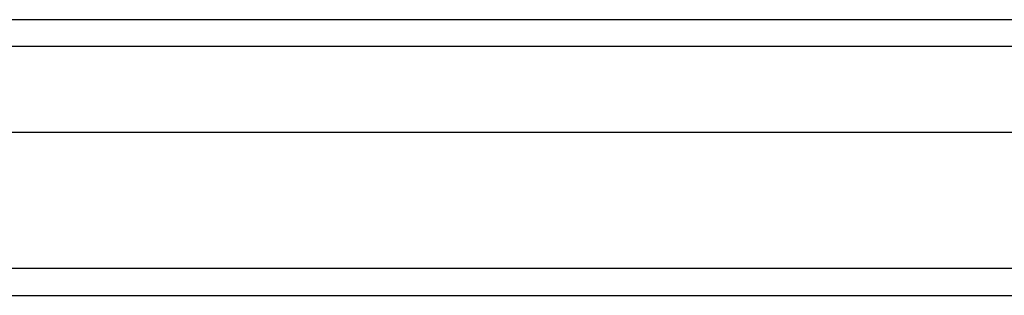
# Model space of a CAD drawing. Header units: inches. Extents: x 2 to 144, y 2 to 93.
# Tile 13 of 56: x 75.712 to 78.801, y 37.101 to 37.967. Entities that reach past the tile are written whole.
import ezdxf

# ---------------------------------------------------------------- set-up
doc = ezdxf.new("R2010")
doc.units = ezdxf.units.IN
doc.header["$LTSCALE"] = 8.616264
doc.header["$MEASUREMENT"] = 0
doc.layers.add('Visible Edges(ANSI)', color=7, linetype='Continuous', lineweight=25)
doc.layers.add('Visible Tangent Edges(ANSI)', color=7, linetype='Continuous', lineweight=25)

msp = doc.modelspace()

# ---------------------------------------------------------------- linework, layer by layer
at = {"layer": 'Visible Edges(ANSI)'}
for p, q in [((62.7804, 37.967), (80.9879, 37.967)), ((80.9879, 37.6126), (62.7804, 37.6126)), ((61.9671, 37.1007), (81.8012, 37.1007))]:
    msp.add_line(p, q, dxfattribs=at)
at = {"layer": 'Visible Tangent Edges(ANSI)'}
for p, q in [((81.103, 37.883), (62.6654, 37.883)), ((81.8012, 37.1847), (61.9671, 37.1847))]:
    msp.add_line(p, q, dxfattribs=at)

doc.saveas('drawing.dxf')
